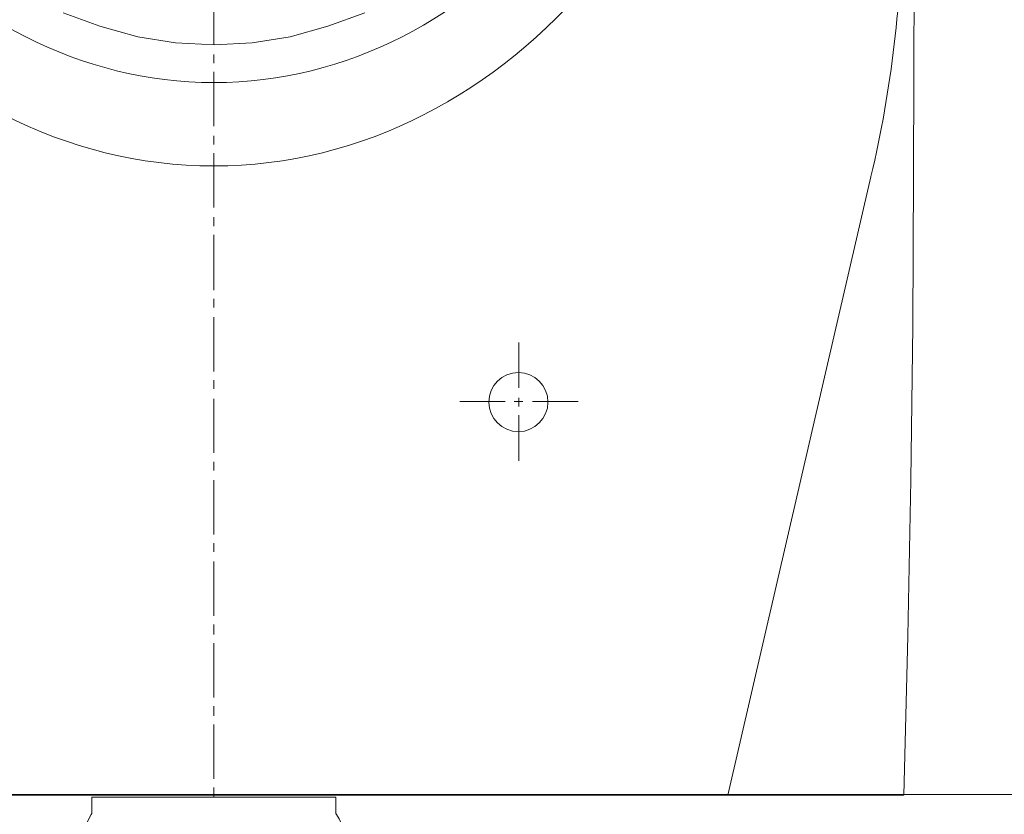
# Model space of a CAD drawing. Header units: millimetres. Extents: x 28291 to 177760, y -399809 to -170937.
# Tile 138 of 256: x 52070 to 52095, y -195394 to -195374. Entities that reach past the tile are written whole.
import ezdxf

# ---------------------------------------------------------------- set-up
doc = ezdxf.new("R2010")
doc.units = ezdxf.units.MM
doc.linetypes.add('HIDDEN2', pattern=[4.7625, 3.175, -1.5875])
doc.layers.get('0').update_dxf_attribs({"lineweight": 0})
doc.layers.add('!! 2 ZABUDOWA GK-MDF', color=7, linetype='Continuous', lineweight=13, true_color=0x7a7a7a)
doc.layers.add('!! 2_WYPOS- SANITARNE - zrealizowane', color=9, linetype='Continuous', lineweight=0, true_color=0x808080)
doc.layers.add('!! 2_WYBURZENIA DO REMONTU', color=7, linetype='Continuous', lineweight=0, true_color=0x4d4d4d, plot=False)
doc.layers.add('!!_@ wypos sanit nd', color=7, linetype='Continuous', lineweight=0, plot=False)
doc.layers.add('Dimension (ISO)', color=7, linetype='Continuous', lineweight=25)
doc.styles.add('Note Text (ISO)', font='tahoma.ttf')
doc.dimstyles.new('Default (ISO)', dxfattribs={"dimscale": 5, "dimtxt": 5, "dimasz": 5, "dimexe": 3.175, "dimexo": 0, "dimgap": 0.762, "dimtad": 1, "dimdec": 0, "dimrnd": 1e-08, "dimzin": 0, "dimtxsty": 'Note Text (ISO)', "dimcen": 0.09, "dimdle": 10, "dimclrd": 256, "dimclre": 256, "dimclrt": 256, "dimazin": 0, "dimtfac": 0.70104, "dimtmove": 0, "dimatfit": 3, "dimfxl": 1, "dimtolj": 1, "dimtzin": 0, "dimlwd": -1, "dimlwe": -1, "dimarcsym": 0})

# ---------------------------------------------------------------- blocks, each defined once
blk = doc.blocks.new('A$C351F644B')
for p, q in [((16.707, 35.716), (13.073, 19.983)), ((13.073, 19.983), (-13.073, 19.983))]:
    blk.add_line(p, q)
blk.add_arc((-11.917, 42.5), 29.417, 346.6674, 0)
blk = doc.blocks.new('A$Cff2eaf8b')
blk.add_lwpolyline([(-0.04, -0.0685), (-0.03255, -0.0685, 0.236962), (-0.03118, -0.07775, -0.154353), (-0.031, -0.07832), (-0.031, -0.08218), (0.031, -0.08218), (0.031, -0.07832, -0.154353), (0.03118, -0.07775, 0.236962), (0.03255, -0.0685), (0.04, -0.0685)], format="xyb")
blk = doc.blocks.new('A$C6ce7c513')
at = {"lineweight": 0}
for points in [[(0, 0), (0, -0.00246)], [(-0.17548, -0.00049), (-0.17646, -0.04094), (-0.1772, -0.08064), (-0.1777, -0.11986), (-0.17794, -0.15833), (-0.17819, -0.23404)], [(-0.17548, -0.00049), (0.17547, -0.00049)], [(0, -0.00469), (0, -0.0185)], [(0, -0.02072), (0, -0.02318)], [(0, -0.0254), (0, -0.03921)], [(0, -0.04143), (0, -0.0439)], [(0, -0.04612), (0, -0.05993)], [(0, -0.0624), (0, -0.06461)], [(0, -0.06683), (0, -0.08064)], [(0, -0.08311), (0, -0.08533)], [(-0.07757, -0.08557), (-0.07757, -0.09717)], [(0, -0.08755), (0, -0.10136)], [(-0.07757, -0.09939), (-0.07757, -0.1016)], [(-0.08102, -0.10062), (-0.09261, -0.10062)], [(-0.07633, -0.10062), (-0.07855, -0.10062)], [(-0.06252, -0.10062), (-0.07411, -0.10062)], [(-0.07757, -0.10408), (-0.07757, -0.11567)], [(0, -0.10383), (0, -0.10605)], [(0, -0.10827), (0, -0.12208)], [(0, -0.12455), (0, -0.12677)], [(0, -0.12898), (0, -0.14304)], [(0, -0.14526), (0, -0.14748)], [(0, -0.14995), (0, -0.16376)], [(0, -0.16598), (0, -0.1682)], [(0, -0.17066), (0, -0.18447)], [(0, -0.18669), (0, -0.18892)], [(-0.03835, -0.19952), (-0.02898, -0.19607), (-0.01936, -0.19335), (-0.00974, -0.19187), (-0.00013, -0.19138), (0.00974, -0.19187), (0.01936, -0.19335), (0.02898, -0.19607), (0.03835, -0.19952)], [(0, -0.19138), (0, -0.20519)]]:
    blk.add_lwpolyline(points, dxfattribs=at)
blk.add_circle((-0.07744, -0.1005), 0.00752, dxfattribs=at)
for centre, major_axis, ratio in [((0, -0.32554), (0, -0.16499), 0.830338), ((0, -0.32974), (0, -0.14798), 0.83084)]:
    blk.add_ellipse(centre, major_axis=major_axis, ratio=ratio, start_param=0, end_param=6.283185, dxfattribs=at)
blk = doc.blocks.new('*D1405')
at = {"layer": 'DEFPOINTS', "color": 0, "transparency": 16777216}
for p in [(-689.76, 120.19), (510.24, 120.19), (510.24, 18.75)]:
    blk.add_point(p, dxfattribs=at)
at = {"layer": 'Dimension (ISO)', "transparency": 16777216}
for p, q in [((-689.76, 120.19), (-689.76, 2.88)), ((510.24, 120.19), (510.24, 2.88)), ((-664.76, 18.75), (485.24, 18.75))]:
    blk.add_line(p, q, dxfattribs=at)
for points in [[(-664.76, 22.92), (-664.76, 14.58), (-689.76, 18.75)], [(485.24, 22.92), (485.24, 14.58), (510.24, 18.75)]]:
    blk.add_solid(points, dxfattribs=at)
at = {"layer": 'Dimension (ISO)', "lineweight": 9, "transparency": 16777216, "insert": (-160.63, 48.6), "char_height": 25, "attachment_point": 1, "style": 'Note Text (ISO)'}
blk.add_mtext('\\A1;1200', dxfattribs=at)
blk = doc.blocks.new('A$C11ef928a')
at = {"layer": 'Dimension (ISO)', "lineweight": 9}
dim = blk.add_linear_dim(base=(510.24, 18.75), p1=(-689.76, 120.19), p2=(510.24, 120.19), angle=180, dimstyle='Default (ISO)', override={"dimdec": 0, "dimlfac": 1, "dimtp": 0, "dimtm": 0, "dimtdec": 2, "dimtofl": 0, "dimatfit": 1}, dxfattribs=at)
dim.commit()
dim.dimension.update_dxf_attribs({"geometry": '*D1405', "text_midpoint": (-125.68, 18.75), "dimtype": 128})

msp = doc.modelspace()

# ---------------------------------------------------------------- linework, layer by layer
at = {"layer": '!! 2 ZABUDOWA GK-MDF'}
msp.add_lwpolyline([(52030.71142, -195393.5883), (52144.71142, -195393.5883)], dxfattribs=at)

# ---------------------------------------------------------------- block references
at = {"layer": '!! 2_WYBURZENIA DO REMONTU', "linetype": 'HIDDEN2', "ltscale": 3}
msp.add_blockref('A$C351F644B', (52074.71142, -195413.5883), dxfattribs=at)
at = {"layer": '!! 2_WYPOS- SANITARNE - zrealizowane', "xscale": 100, "yscale": 100, "zscale": 100, "rotation": 180}
msp.add_blockref('A$C6ce7c513', (52074.71125, -195393.65426), dxfattribs=at)
at = {"layer": '!!_@ wypos sanit nd', "xscale": 100, "yscale": 100, "zscale": 100, "rotation": 180}
msp.add_blockref('A$Cff2eaf8b', (52074.71125, -195401.87226), dxfattribs=at)
at = {"xscale": -0.1, "yscale": 0.1, "zscale": 0.1, "rotation": 90}
msp.add_blockref('A$C11ef928a', (82225.12684, -195364.3052), dxfattribs=at)

doc.saveas('drawing.dxf')
